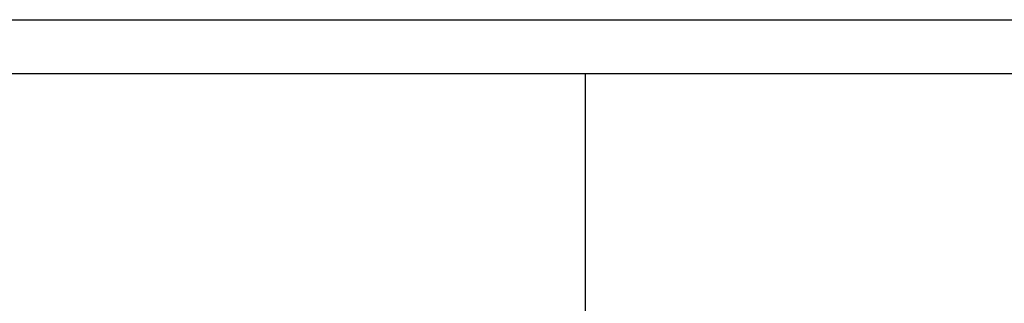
# Model space of a CAD drawing. Extents: x -1765 to 4890, y -3431 to 1272.
# Tile 126 of 189: x 3090.66 to 3096.15, y -2495.63 to -2494.05. Entities that reach past the tile are written whole.
import ezdxf

# ---------------------------------------------------------------- set-up
doc = ezdxf.new("R2010")
doc.units = 0
doc.layers.get('0').update_dxf_attribs({"linetype": 'CONTINUOUS'})
doc.layers.add('1', color=7, linetype='CONTINUOUS')

# ---------------------------------------------------------------- blocks, each defined once
blk = doc.blocks.new('BASE_RING_AUTO', base_point=(2995.9148, -2473.3512))
at = {"color": 4, "linetype": 'CONTINUOUS'}
for p, q in [((3084.78, -2494.0512), (3096.4789, -2494.0512)), ((3089.277, -2494.3512), (3093.8166, -2494.3512)), ((3093.8166, -2495.6812), (3093.8166, -2494.3512)), ((3093.8166, -2494.3512), (3096.4076, -2494.3512))]:
    blk.add_line(p, q, dxfattribs=at)
blk = doc.blocks.new('BASE_RING_AUTO_E7018-22551', base_point=(2995.9148, -2473.3512))
blk.add_blockref('BASE_RING_AUTO', (2995.9148, -2473.3512))
blk = doc.blocks.new('BASE_RING_AUTO_ASSY_E72551', base_point=(2995.9148, -2447.8512))
blk.add_blockref('BASE_RING_AUTO_E7018-22551', (2995.9148, -2473.3512))
blk = doc.blocks.new('WPIF_12INCH', base_point=(2906.6148, -2447.8512))
blk.add_blockref('BASE_RING_AUTO_ASSY_E72551', (2995.9148, -2447.8512))
blk = doc.blocks.new('B-B', base_point=(3030.1612, -2455.8797))
blk.add_blockref('WPIF_12INCH', (2906.6148, -2447.8512))
blk = doc.blocks.new('1', base_point=(2845.4127, -2487.0842))
blk.add_blockref('B-B', (3030.1612, -2455.8797))
blk = doc.blocks.new('E7018-90050', base_point=(2906.6148, -2573.9919))
at = {"layer": '1'}
blk.add_blockref('1', (2845.4127, -2487.0842), dxfattribs=at)

msp = doc.modelspace()

# ---------------------------------------------------------------- block references
msp.add_blockref('E7018-90050', (2906.6148, -2573.9919))

doc.saveas('drawing.dxf')
